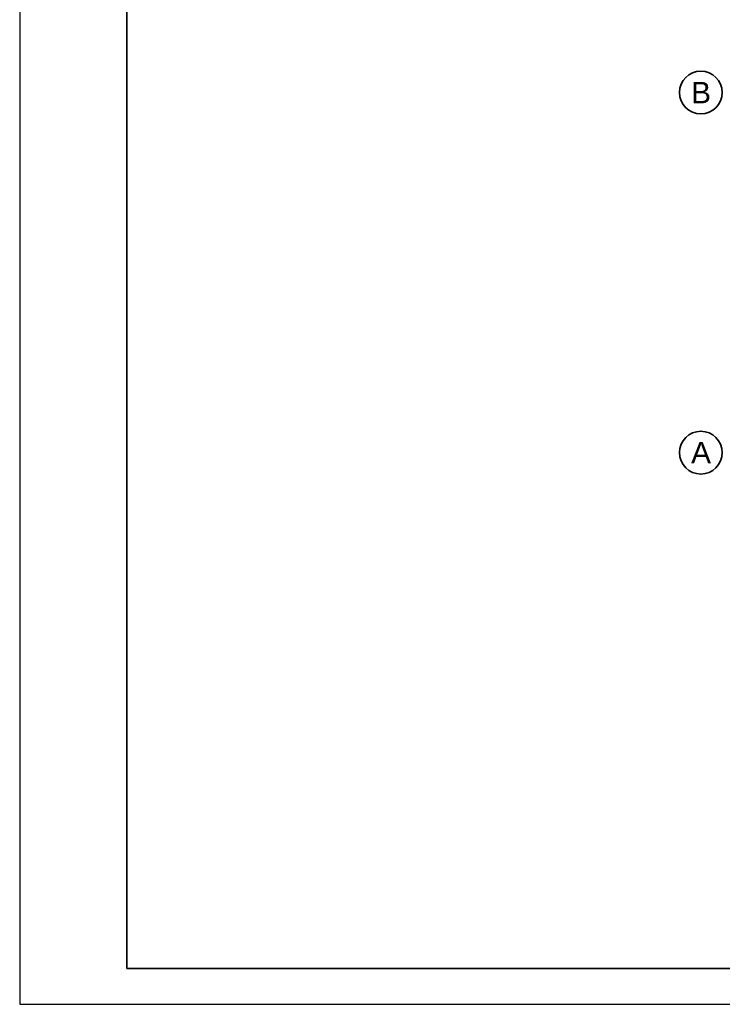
# Model space of a CAD drawing. Header units: millimetres. Extents: x 82175 to 237000, y 24756 to 471700.
# Tile 2 of 256: x 82175 to 92022, y 84492 to 98301. Entities that reach past the tile are written whole.
import ezdxf

# ---------------------------------------------------------------- set-up
doc = ezdxf.new("R2010")
doc.units = ezdxf.units.MM
doc.layers.add('CP_FRREF', color=251, linetype='Continuous', lineweight=35)
doc.layers.add('CP_LINENORM', color=253, linetype='Continuous')
doc.layers.add('Konstrukcja - Siatka mod', color=8, linetype='Continuous')
doc.styles.add('STYL_AUTOMATYCZNY_1', font='arial.ttf')

msp = doc.modelspace()

# ---------------------------------------------------------------- linework, layer by layer
at = {"layer": 'CP_FRREF'}
for p, q in [((83675, 113692), (83675, 84992)), ((83675, 84992), (136675, 84992))]:
    msp.add_line(p, q, dxfattribs=at)
at = {"layer": 'CP_LINENORM', "linetype": 'Continuous'}
for p, q in [((82175, 114192), (82175, 84492)), ((82175, 84492), (137175, 84492))]:
    msp.add_line(p, q, dxfattribs=at)
at = {"layer": 'Konstrukcja - Siatka mod', "color": 8, "linetype": 'Continuous', "lineweight": 35, "ltscale": 100}
for centre in [(91722, 97279), (91722, 92229)]:
    msp.add_circle(centre, 300, dxfattribs=at)

# ---------------------------------------------------------------- texts
at = {"layer": 'Konstrukcja - Siatka mod', "color": 8, "linetype": 'Continuous', "lineweight": 13, "char_height": 300, "attachment_point": 1, "style": 'STYL_AUTOMATYCZNY_1'}
for s, insert in [('\\A1;{\\pql;\\pt0;\\fArial|b0|i0|c238|p0;\\W1.000000;B}', (91585, 97429)), ('\\A1;{\\pql;\\pt0;\\fArial|b0|i0|c238|p0;\\W1.000000;A}', (91585, 92379))]:
    msp.add_mtext(s, dxfattribs=dict(at, insert=insert))

doc.saveas('drawing.dxf')
